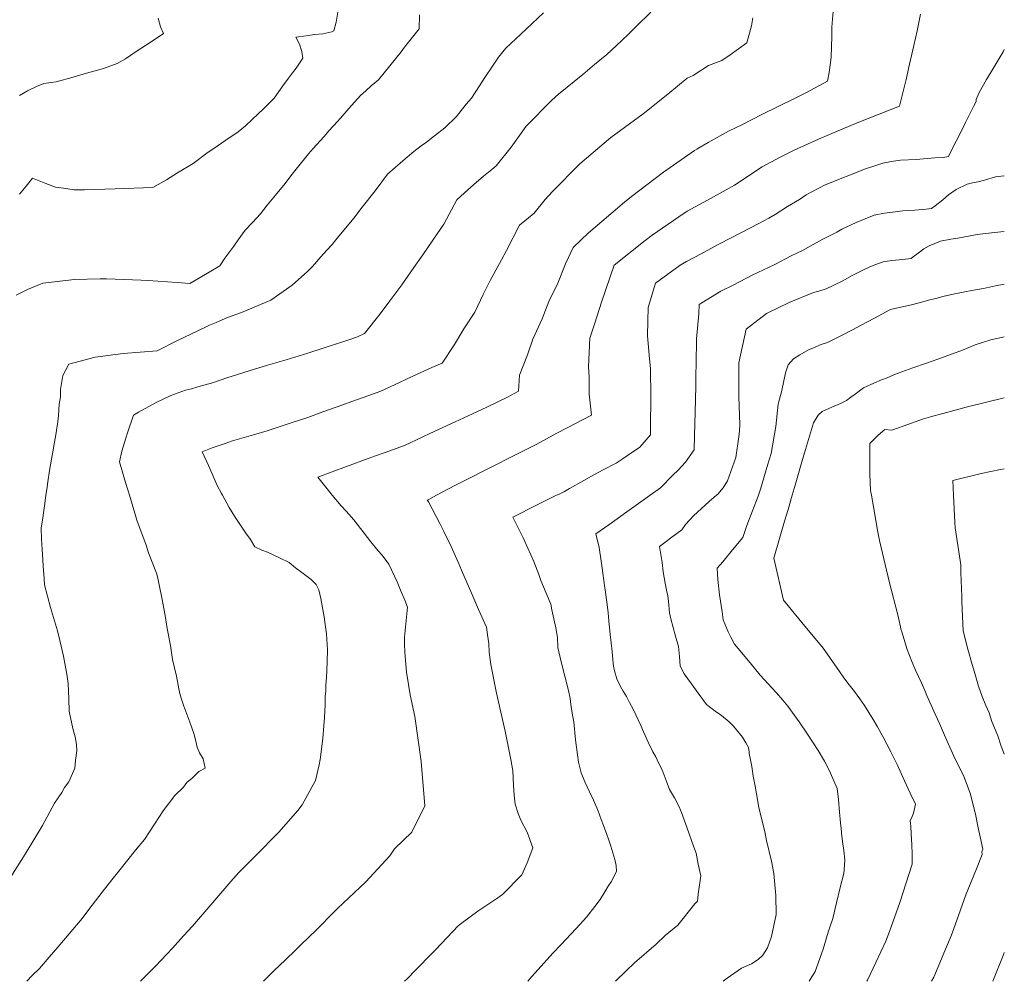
# Model space of a CAD drawing. Header units: inches. Extents: x 11351264 to 11356330, y 6702313 to 6706468.
# Tile 101 of 160: x 11355952 to 11356330, y 6702313 to 6702683. Entities that reach past the tile are written whole.
import ezdxf

# ---------------------------------------------------------------- set-up
doc = ezdxf.new("R2010")
doc.units = ezdxf.units.IN
doc.header["$MEASUREMENT"] = 0
doc.layers.add('Shumate_Contours_clip1', color=7, linetype='Continuous', lineweight=0)

msp = doc.modelspace()

# ---------------------------------------------------------------- linework, layer by layer
at = {"layer": 'Shumate_Contours_clip1'}
for points, elevation in [([(11356264.89, 6702689.21), (11356264.11, 6702679.9), (11356264.03, 6702676.31), (11356263.78, 6702668.43), (11356263.02, 6702662.5), (11356262.46, 6702659.12), (11356254.09, 6702654.72), (11356250, 6702652.67), (11356237.22, 6702646.32), (11356229.7, 6702642.59), (11356224.39, 6702639.98), (11356216.6, 6702635.58), (11356212.64, 6702633.34), (11356212.16, 6702633.04), (11356211.36, 6702632.55), (11356199.35, 6702624.26), (11356187.13, 6702614.89), (11356184.35, 6702612.72), (11356175.62, 6702605.21), (11356170.6, 6702600.86), (11356164.64, 6702595.29), (11356161.73, 6702588.96), (11356158.77, 6702581.56), (11356155.37, 6702574.44), (11356152.76, 6702567.89), (11356149.18, 6702560), (11356147.12, 6702554.06), (11356144.08, 6702546.15), (11356143.62, 6702540.03), (11356139.46, 6702537.79), (11356131.45, 6702533.84), (11356127.58, 6702532.09), (11356119.36, 6702528.3), (11356109.6, 6702523.74), (11356106.85, 6702522.44), (11356099.86, 6702519.16), (11356092.46, 6702516.48), (11356088.71, 6702515.13), (11356085.91, 6702514.1), (11356077.58, 6702511.06), (11356066.54, 6702506.99), (11356071.63, 6702500.52), (11356072.07, 6702500), (11356075.53, 6702495.96), (11356077.39, 6702493.91), (11356080.4, 6702490.52), (11356082.9, 6702487.26), (11356084.32, 6702485.49), (11356086.86, 6702482.11), (11356089.54, 6702478.84), (11356091.21, 6702476.97), (11356093.87, 6702473.55), (11356095.99, 6702468.92), (11356096.97, 6702466.73), (11356098.29, 6702463.53), (11356099.91, 6702459.67), (11356100.97, 6702457), (11356100.46, 6702451.94), (11356099.84, 6702445.51), (11356099.88, 6702442.98), (11356099.92, 6702439.54), (11356100.6, 6702432.07), (11356101.34, 6702427.25), (11356102.05, 6702423.32), (11356103.78, 6702415.04), (11356106.19, 6702397.68), (11356107.63, 6702380.67), (11356102.67, 6702370.58), (11356096.06, 6702364.09), (11356094.22, 6702361.44), (11356085.03, 6702351.48), (11356074.07, 6702341.25), (11356072.64, 6702339.8), (11356066.19, 6702333.17), (11356059.94, 6702327.2), (11356057.91, 6702325.18), (11356054.08, 6702321.53), (11356049.66, 6702317.19), (11356047.18, 6702314.81), (11356045.64, 6702313.21)], 1376), ([(11356153.28, 6702685.42), (11356144.51, 6702677.3), (11356138.75, 6702671.85), (11356136.01, 6702668.42), (11356133.61, 6702664.99), (11356130.77, 6702660.58), (11356128.66, 6702657.41), (11356125.6, 6702652.67), (11356123.59, 6702650.29), (11356119.79, 6702645.54), (11356115.34, 6702641.28), (11356111.37, 6702638.12), (11356108.28, 6702635.75), (11356106.27, 6702634.28), (11356103.46, 6702632.14), (11356099.25, 6702628.6), (11356096.22, 6702626.04), (11356093.25, 6702623.41), (11356088.55, 6702616.97), (11356083.59, 6702610.72), (11356080.34, 6702606.48), (11356073.51, 6702598.18), (11356072.04, 6702596.35), (11356068.6, 6702592.64), (11356064.5, 6702587.98), (11356062.54, 6702586.03), (11356056.65, 6702580.77), (11356048.48, 6702574.98), (11356037.19, 6702570.22), (11356031.78, 6702568.41), (11356027.46, 6702566.38), (11356024.95, 6702565.37), (11356019.86, 6702562.93), (11356017.97, 6702562.06), (11356012.37, 6702559.36), (11356004.81, 6702555.53), (11355991.7, 6702554.49), (11355980.93, 6702553.14), (11355970.82, 6702550.36), (11355968.58, 6702546), (11355967.66, 6702540.64), (11355967.67, 6702537.88), (11355967.09, 6702535.01), (11355966.91, 6702530.73), (11355966.66, 6702528.39), (11355965.94, 6702524), (11355965.2, 6702519.61), (11355964.72, 6702516.75), (11355964.23, 6702513.93), (11355963.44, 6702509.49), (11355962.8, 6702505.13), (11355962.35, 6702502.28), (11355962.04, 6702500), (11355961.6, 6702496.82), (11355961.17, 6702494.15), (11355960.81, 6702491.34), (11355960.19, 6702487.38), (11355960.38, 6702483.31), (11355960.61, 6702479.23), (11355960.84, 6702475.15), (11355960.98, 6702472.83), (11355961.33, 6702468.07), (11355961.43, 6702465.54), (11355963.79, 6702456.87), (11355966.42, 6702447.89), (11355967.38, 6702444.24), (11355968.8, 6702438.17), (11355970.07, 6702431.23), (11355970.6, 6702427.66), (11355970.85, 6702421.82), (11355970.97, 6702417), (11355971.51, 6702414.67), (11355972.02, 6702412.13), (11355972.55, 6702409.93), (11355973.23, 6702407.22), (11355973.75, 6702404.21), (11355973.86, 6702401.8), (11355973.42, 6702398.06), (11355973.09, 6702395.15), (11355970.79, 6702389.92), (11355969.19, 6702387.69), (11355968.14, 6702385.75), (11355965.34, 6702381.65), (11355960.68, 6702373.09), (11355954.08, 6702362.02), (11355948.61, 6702353.41)], 1382), ([(11356105.55, 6702684.73), (11356105.47, 6702679.34), (11356102.36, 6702675.41), (11356099.8, 6702672.19), (11356098.5, 6702670.49), (11356094.23, 6702665.06), (11356089.8, 6702659.75), (11356087.09, 6702657.38), (11356085.02, 6702655.44), (11356082.89, 6702653.64), (11356078.42, 6702648.65), (11356076.16, 6702645.94), (11356074.1, 6702643.65), (11356070.94, 6702640.26), (11356068.78, 6702637.76), (11356064.68, 6702633.24), (11356062.99, 6702631.22), (11356058.66, 6702625.96), (11356056.22, 6702622.83), (11356053.96, 6702619.85), (11356050.32, 6702615.36), (11356047.06, 6702611.54), (11356044.44, 6702608.23), (11356041.45, 6702604.87), (11356038.58, 6702601.88), (11356035.88, 6702598.17), (11356034.24, 6702595.82), (11356030.76, 6702591.11), (11356028.89, 6702588.27), (11356024.82, 6702585.73), (11356021.97, 6702584.07), (11356017.31, 6702581.43), (11356012.47, 6702581.83), (11356001.29, 6702582.53), (11355998.64, 6702582.75), (11355985.36, 6702583.2), (11355982.84, 6702583.15), (11355973.02, 6702583.01), (11355960.85, 6702581.54), (11355954.99, 6702579.09), (11355950.65, 6702576.97)], 1384), ([(11356074.5, 6702687.18), (11356073.63, 6702681.82), (11356072.63, 6702678.53), (11356071.92, 6702678.13), (11356068.48, 6702677.42), (11356065.28, 6702677.14), (11356062, 6702676.58), (11356058.14, 6702676.07), (11356059.55, 6702673.34), (11356060.43, 6702670.62), (11356060.76, 6702668.01), (11356058.18, 6702664.19), (11356056.84, 6702662.35), (11356055.24, 6702660.34), (11356053.1, 6702657.34), (11356049.79, 6702652.67), (11356046.94, 6702649.85), (11356045.61, 6702648.54), (11356041.46, 6702644.58), (11356038.78, 6702642.06), (11356035.97, 6702639.69), (11356031.23, 6702636.48), (11356026.16, 6702633.02), (11356024.37, 6702631.9), (11356018.56, 6702627.53), (11356012.65, 6702623.89), (11356008.41, 6702621.25), (11356003.14, 6702618.37), (11355988.69, 6702617.81), (11355976.81, 6702617.48), (11355972.92, 6702617.48), (11355968.83, 6702618), (11355965.74, 6702618.4), (11355961.97, 6702619.81), (11355956.93, 6702621.88), (11355954.38, 6702618.89), (11355951.88, 6702615.69)], 1386), ([(11356194.57, 6702685.76), (11356188.75, 6702680.07), (11356186.19, 6702677.53), (11356183.18, 6702674.66), (11356177.56, 6702669.46), (11356172.86, 6702665.56), (11356168.38, 6702661.76), (11356159.05, 6702654.23), (11356156.53, 6702651.89), (11356146.57, 6702641.91), (11356140.79, 6702633.84), (11356135.06, 6702626.61), (11356133.46, 6702625.23), (11356130.26, 6702622.62), (11356126.54, 6702619.5), (11356122.96, 6702616.32), (11356119.99, 6702613.61), (11356114.94, 6702604.24), (11356112.38, 6702600.47), (11356106.94, 6702592.39), (11356103.49, 6702587.57), (11356098.81, 6702580.91), (11356094.21, 6702574.81), (11356090.55, 6702569.79), (11356084.52, 6702562.22), (11356081.72, 6702560.94), (11356078.41, 6702559.76), (11356068.55, 6702556.52), (11356062.69, 6702554.66), (11356054.37, 6702552.14), (11356047.21, 6702550), (11356040.12, 6702547.84), (11356031.6, 6702545.1), (11356026.11, 6702543.23), (11356020.44, 6702541.68), (11356018, 6702540.97), (11356015.63, 6702540.45), (11356009.98, 6702538.33), (11356004.1, 6702535.53), (11355997.66, 6702531.91), (11355995.65, 6702530.78), (11355993.33, 6702523.98), (11355992.71, 6702521.93), (11355991.22, 6702516.92), (11355990.33, 6702512.91), (11355992.62, 6702504.98), (11355993.57, 6702502.13), (11355994.21, 6702500), (11355996.25, 6702493.13), (11355996.96, 6702490.49), (11356000.55, 6702480.83), (11356001.43, 6702477.93), (11356004.5, 6702470.03), (11356005.06, 6702468.16), (11356005.52, 6702465.6), (11356006.62, 6702460.56), (11356007.85, 6702453.84), (11356008.65, 6702448.78), (11356009.85, 6702442.27), (11356010.64, 6702436.95), (11356012.24, 6702430.48), (11356013.17, 6702425.69), (11356013.59, 6702423.34), (11356014.09, 6702421.63), (11356015.09, 6702418.91), (11356016.23, 6702415.89), (11356017.4, 6702412.84), (11356018.92, 6702408.45), (11356019.69, 6702405.56), (11356020.1, 6702403.27), (11356021.02, 6702400.97), (11356022.47, 6702398.66), (11356023.19, 6702395.19), (11356020.79, 6702393.79), (11356018.24, 6702391.29), (11356016.19, 6702389.63), (11356014.93, 6702387.87), (11356011.62, 6702384.6), (11356007.07, 6702378.68), (11356003.79, 6702373.67), (11355999.98, 6702367.76), (11355996.49, 6702363.65), (11355990.04, 6702355.58), (11355987.36, 6702352.21), (11355983.7, 6702347.46), (11355978.57, 6702340.78), (11355975.93, 6702337.31), (11355971.02, 6702331.42), (11355966.55, 6702326.37), (11355963.27, 6702322.43), (11355959.53, 6702318.14), (11355956.81, 6702315.43), (11355954.69, 6702313.21)], 1380), ([(11356298.16, 6702684.87), (11356296.81, 6702678.52), (11356295.59, 6702672.84), (11356293.54, 6702664.02), (11356292.71, 6702660.37), (11356290.06, 6702649.61), (11356286.52, 6702648.18), (11356282.27, 6702646.5), (11356278.03, 6702644.82), (11356273.77, 6702643.21), (11356263.16, 6702638.65), (11356258.93, 6702636.95), (11356249.65, 6702632.63), (11356244.22, 6702629.96), (11356237.34, 6702626.27), (11356233.58, 6702623.88), (11356228.47, 6702620.39), (11356226.61, 6702619.21), (11356223.53, 6702617.48), (11356216.28, 6702613.48), (11356208.42, 6702609.17), (11356205.22, 6702607.01), (11356195.01, 6702599.99), (11356192.32, 6702597.93), (11356180.46, 6702588.4), (11356175.5, 6702574.27), (11356172.94, 6702566.19), (11356171.09, 6702560.36), (11356170.5, 6702549.41), (11356170.82, 6702545.57), (11356170.79, 6702538.93), (11356171.65, 6702530.81), (11356165.51, 6702527.66), (11356158.38, 6702523.84), (11356150.46, 6702519.5), (11356143.53, 6702516.07), (11356139.99, 6702514.33), (11356134.96, 6702511.77), (11356129.57, 6702509.06), (11356125.91, 6702507.15), (11356119.2, 6702503.72), (11356112.15, 6702500), (11356109.22, 6702498.46), (11356108.91, 6702498.31), (11356108.58, 6702498.19), (11356108.72, 6702498.03), (11356108.78, 6702497.94), (11356108.84, 6702497.85), (11356109.03, 6702497.48), (11356113.4, 6702489.22), (11356114.93, 6702486.15), (11356117.73, 6702480.3), (11356120.43, 6702474.28), (11356121.79, 6702471.23), (11356125.69, 6702462.09), (11356128.32, 6702456.11), (11356131.33, 6702449.37), (11356131.73, 6702446.41), (11356132.22, 6702443.02), (11356132.42, 6702439.77), (11356133.03, 6702434.94), (11356135.23, 6702423.98), (11356136.85, 6702416.71), (11356138.52, 6702409.31), (11356140.67, 6702398.48), (11356141.43, 6702394.11), (11356141.71, 6702388.54), (11356142.04, 6702384.75), (11356142.33, 6702381.29), (11356143.51, 6702377.69), (11356144.59, 6702375.17), (11356146.93, 6702370.5), (11356149.22, 6702364.49), (11356146.93, 6702358.8), (11356144.99, 6702354.11), (11356137.47, 6702346.56), (11356135.74, 6702345.25), (11356128.08, 6702340.13), (11356122.15, 6702335.78), (11356120.53, 6702334.51), (11356111.86, 6702325.41), (11356110.38, 6702323.87), (11356104.29, 6702317.76), (11356100.77, 6702314.07), (11356099.87, 6702313.21)], 1374), ([(11356005.2, 6702683.36), (11356006.01, 6702680.06), (11356007.18, 6702677.46), (11356004.73, 6702675.78), (11356000.3, 6702672.88), (11355997.48, 6702671.1), (11355994.73, 6702669.22), (11355992.61, 6702667.75), (11355989.45, 6702665.93), (11355984.16, 6702664.05), (11355981.91, 6702663.46), (11355977.66, 6702662.3), (11355972.44, 6702660.69), (11355966.02, 6702658.87), (11355963.99, 6702658.62), (11355961.24, 6702658.34), (11355958.35, 6702657.18), (11355954.93, 6702655.45), (11355951.86, 6702653.69)], 1388), ([(11356233.67, 6702683.49), (11356233.17, 6702680.5), (11356231.44, 6702673.92), (11356224.98, 6702669.32), (11356221.83, 6702667.13), (11356216.69, 6702665.25), (11356210.75, 6702661.39), (11356208.5, 6702660.3), (11356201.11, 6702654.13), (11356191.52, 6702646.68), (11356179.09, 6702637.57), (11356176.53, 6702635.33), (11356167.21, 6702627.35), (11356156.62, 6702616.66), (11356153.94, 6702613.72), (11356149.72, 6702608.44), (11356146.7, 6702606), (11356144.05, 6702603.85), (11356138.99, 6702594.07), (11356137.08, 6702590.54), (11356132.82, 6702582.51), (11356130.09, 6702577.25), (11356126.87, 6702570.36), (11356122.67, 6702563.95), (11356119.06, 6702557.97), (11356114.28, 6702550.86), (11356110.34, 6702549.08), (11356104.45, 6702546.38), (11356100.55, 6702544.6), (11356097.94, 6702543.4), (11356090.78, 6702540.07), (11356082.19, 6702537), (11356079.61, 6702536.08), (11356076.13, 6702534.82), (11356068.47, 6702532.04), (11356062.74, 6702529.94), (11356055.91, 6702527.75), (11356047.03, 6702524.85), (11356041.84, 6702523.22), (11356036.44, 6702521.71), (11356033.76, 6702520.92), (11356030.86, 6702519.88), (11356025.93, 6702518.31), (11356022.08, 6702516.74), (11356024.46, 6702511.51), (11356025.88, 6702508.22), (11356027.91, 6702503.77), (11356029.51, 6702500.64), (11356029.87, 6702500), (11356032.51, 6702495.33), (11356034.56, 6702491.99), (11356038.92, 6702485.51), (11356040.63, 6702482.97), (11356042.38, 6702480.2), (11356045.01, 6702478.88), (11356047.21, 6702478.18), (11356051.76, 6702476.04), (11356055.51, 6702474.23), (11356057.96, 6702472.19), (11356060.37, 6702470.38), (11356064, 6702467.7), (11356065.84, 6702465.79), (11356066.94, 6702463.7), (11356067.73, 6702460.32), (11356068.99, 6702453.34), (11356069.4, 6702450.29), (11356069.81, 6702446.76), (11356070.21, 6702440.63), (11356070.11, 6702436.1), (11356069.97, 6702432.67), (11356069.83, 6702429.98), (11356069.66, 6702427.01), (11356069.57, 6702424.92), (11356069.39, 6702422.73), (11356069.29, 6702419.45), (11356069.07, 6702414.6), (11356068.85, 6702411.39), (11356068.44, 6702406.49), (11356067.46, 6702398.42), (11356067.01, 6702396.46), (11356065.65, 6702390.42), (11356060.51, 6702381.1), (11356058.83, 6702378.85), (11356051.5, 6702370.52), (11356042.47, 6702361.37), (11356037.93, 6702356.86), (11356036.18, 6702355.02), (11356033.13, 6702351.55), (11356026.24, 6702343.49), (11356018.35, 6702334.41), (11356014.95, 6702330.71), (11356010.64, 6702325.91), (11356004.19, 6702319.09), (11356002.64, 6702317.48), (11355998.37, 6702313.21)], 1378), ([(11356330.36, 6702671.29), (11356329.88, 6702670.49), (11356326.11, 6702664.1), (11356323.55, 6702659.86), (11356320.66, 6702654.88), (11356319.56, 6702652.11), (11356319.5, 6702651.41), (11356318.49, 6702649.46), (11356316.98, 6702646.34), (11356315.42, 6702643.24), (11356313.85, 6702640.15), (11356311.8, 6702636.08), (11356310.34, 6702633.13), (11356308.88, 6702630.26), (11356306.88, 6702629.87), (11356303.71, 6702629.7), (11356296.51, 6702629.12), (11356290.5, 6702628.84), (11356287.84, 6702628.38), (11356283.66, 6702627.72), (11356281.37, 6702626.92), (11356277.08, 6702625.49), (11356261.48, 6702619.35), (11356254.24, 6702615.45), (11356251.61, 6702613.76), (11356247.02, 6702611.02), (11356242.31, 6702608), (11356239.84, 6702606.54), (11356235.97, 6702604.54), (11356229.33, 6702600.99), (11356220.92, 6702596.71), (11356218.69, 6702595.56), (11356213.8, 6702592.88), (11356208.28, 6702589.92), (11356205.83, 6702588.52), (11356196.28, 6702581.51), (11356193.52, 6702572.16), (11356193.4, 6702567.1), (11356193.17, 6702561.34), (11356193.97, 6702552.43), (11356194.41, 6702548.78), (11356194.53, 6702537.73), (11356194.41, 6702526.28), (11356194.39, 6702523.24), (11356190.28, 6702518.48), (11356185.55, 6702515.29), (11356183.55, 6702513.94), (11356181.16, 6702512.31), (11356176.25, 6702509.79), (11356172.62, 6702507.82), (11356168.72, 6702505.72), (11356163.32, 6702502.61), (11356161.29, 6702501.48), (11356159.29, 6702500.48), (11356158.3, 6702500), (11356150.81, 6702496.33), (11356141.52, 6702491.6), (11356145.4, 6702483.64), (11356147.28, 6702479.68), (11356149.55, 6702474.63), (11356151.43, 6702469.6), (11356152.29, 6702467.24), (11356154.24, 6702462.36), (11356156.03, 6702458.22), (11356156.49, 6702456.04), (11356158.02, 6702449.01), (11356158.61, 6702445.37), (11356158.71, 6702441.51), (11356159.99, 6702436.02), (11356161.5, 6702430.45), (11356162.84, 6702424.93), (11356163.47, 6702421.9), (11356163.74, 6702419.57), (11356164.47, 6702415.54), (11356164.9, 6702412.94), (11356165.55, 6702405.99), (11356166.28, 6702400.25), (11356166.76, 6702397.43), (11356167.71, 6702393.38), (11356169.11, 6702389.9), (11356170.99, 6702386.1), (11356172.48, 6702382.78), (11356174.16, 6702378.96), (11356175.46, 6702375.41), (11356176.29, 6702373.11), (11356177.6, 6702369.69), (11356178.22, 6702367.79), (11356179.08, 6702365.19), (11356179.92, 6702362.62), (11356180.66, 6702360), (11356181.22, 6702357.75), (11356181.36, 6702355.42), (11356179.23, 6702351.46), (11356178.17, 6702349.74), (11356176.9, 6702347.54), (11356174.98, 6702344.61), (11356173.05, 6702341.91), (11356169.82, 6702337.85), (11356165.77, 6702333.49), (11356159.88, 6702327.19), (11356157.01, 6702324.13), (11356148.8, 6702315.04), (11356147.28, 6702313.21)], 1372), ([(11356330.36, 6702622.82), (11356327.04, 6702622.42), (11356322.7, 6702621.1), (11356320.29, 6702620.5), (11356318.08, 6702620.07), (11356316.1, 6702619.64), (11356311.82, 6702617.53), (11356308.91, 6702615.46), (11356306.79, 6702613.63), (11356303.77, 6702611.25), (11356302.4, 6702610.18), (11356300.33, 6702610.01), (11356295.97, 6702609.66), (11356291.42, 6702609.34), (11356286.42, 6702608.71), (11356284.32, 6702608.47), (11356280.41, 6702607.68), (11356273.45, 6702604.88), (11356267.96, 6702602.32), (11356266, 6702601.21), (11356260.32, 6702598.29), (11356255.8, 6702595.72), (11356252.8, 6702594.13), (11356248.46, 6702592.03), (11356242.11, 6702588.76), (11356233.46, 6702584.58), (11356231.31, 6702583.49), (11356226.13, 6702580.83), (11356221.42, 6702578.47), (11356215.84, 6702574.99), (11356213.15, 6702573.36), (11356212.91, 6702569.76), (11356212.07, 6702560.21), (11356211.92, 6702550.39), (11356211.82, 6702546.37), (11356211.77, 6702542.01), (11356211.58, 6702531.92), (11356211.3, 6702523.02), (11356211.18, 6702517.53), (11356207.8, 6702512.69), (11356205.08, 6702509.63), (11356203.02, 6702507.76), (11356198.23, 6702502.83), (11356194.27, 6702500), (11356191.6, 6702498.09), (11356185.28, 6702493.68), (11356178.31, 6702488.67), (11356173.43, 6702485.22), (11356174.6, 6702479.96), (11356175.4, 6702474.69), (11356175.79, 6702472.05), (11356176.66, 6702465.28), (11356177.05, 6702462.83), (11356177.73, 6702458.04), (11356178.13, 6702454.9), (11356178.41, 6702451.71), (11356178.89, 6702446.53), (11356179.28, 6702443.27), (11356179.65, 6702440.01), (11356179.94, 6702436.74), (11356180.11, 6702434.34), (11356180.6, 6702432.5), (11356181.39, 6702429.52), (11356182.8, 6702426.5), (11356183.92, 6702424.77), (11356185.19, 6702422.63), (11356186.34, 6702420.36), (11356187.7, 6702417.86), (11356190.63, 6702411.53), (11356191.69, 6702409.16), (11356193.52, 6702405.19), (11356195.23, 6702401.46), (11356196.4, 6702399.43), (11356197.49, 6702397.23), (11356198.87, 6702394.52), (11356200.02, 6702391.45), (11356200.76, 6702389.36), (11356201.63, 6702386.91), (11356203.58, 6702383.77), (11356205.54, 6702380.01), (11356205.93, 6702378.99), (11356206.25, 6702378.15), (11356208.44, 6702372.02), (11356210.88, 6702365.11), (11356211.92, 6702362.5), (11356212.75, 6702358.24), (11356213.78, 6702353.8), (11356212.77, 6702346.7), (11356212.5, 6702344.06), (11356212.2, 6702343.81), (11356211.46, 6702343.05), (11356204.93, 6702334.85), (11356200.02, 6702330.84), (11356196.61, 6702327.51), (11356188.2, 6702320.31), (11356185.09, 6702317.18), (11356180.91, 6702313.21)], 1370), ([(11356330.36, 6702601.45), (11356326.55, 6702601.07), (11356319.99, 6702600.26), (11356312.44, 6702598.82), (11356309.83, 6702598.49), (11356305.9, 6702597.66), (11356301.46, 6702595.9), (11356299.47, 6702594.77), (11356297.22, 6702593.08), (11356295.39, 6702591.65), (11356294.56, 6702590.99), (11356291.33, 6702590.69), (11356287.17, 6702590.24), (11356283.78, 6702589.68), (11356280.64, 6702588.54), (11356278.44, 6702587.69), (11356276.03, 6702586.51), (11356271.85, 6702584.44), (11356268.01, 6702582.33), (11356261.87, 6702579.32), (11356259.06, 6702578.53), (11356257.09, 6702578.02), (11356247.63, 6702574.1), (11356238.97, 6702569.83), (11356231.18, 6702563.83), (11356228.39, 6702550.87), (11356228.28, 6702537.92), (11356228.67, 6702527.16), (11356228.64, 6702524.83), (11356228.35, 6702522.47), (11356227.23, 6702514.56), (11356223.98, 6702505.62), (11356222.27, 6702502.85), (11356220.27, 6702500.4), (11356219.79, 6702500), (11356216.92, 6702497.63), (11356215.36, 6702496.16), (11356210.94, 6702492.16), (11356207.82, 6702488.75), (11356206.38, 6702486.79), (11356202.59, 6702483.93), (11356199.87, 6702481.82), (11356197.83, 6702480.33), (11356198.2, 6702478.04), (11356198.85, 6702474.19), (11356199.3, 6702470.57), (11356200.04, 6702466.23), (11356200.57, 6702463.58), (11356201, 6702461.41), (11356201.28, 6702459.21), (11356201.72, 6702454.8), (11356202.26, 6702452.56), (11356203.06, 6702449.19), (11356204.04, 6702445.87), (11356205.1, 6702441.91), (11356205.51, 6702438.1), (11356205.81, 6702434.31), (11356207.35, 6702431.43), (11356208.72, 6702429.49), (11356210.12, 6702427.56), (11356212.73, 6702423.99), (11356215.96, 6702419.65), (11356219.2, 6702417), (11356221.62, 6702415.32), (11356224.59, 6702412.88), (11356226.33, 6702411.26), (11356229.77, 6702407.09), (11356230.98, 6702404.92), (11356232.11, 6702403.02), (11356232.25, 6702401.37), (11356232.32, 6702400.9), (11356232.33, 6702400.8), (11356232.79, 6702398.32), (11356233.33, 6702395.72), (11356233.83, 6702392.07), (11356234.56, 6702388.18), (11356235.07, 6702385.27), (11356236.01, 6702380), (11356238.27, 6702370.72), (11356239, 6702367.29), (11356240.95, 6702359.38), (11356241.73, 6702354.7), (11356242.56, 6702346.19), (11356242.67, 6702338.91), (11356240.93, 6702330.4), (11356239.38, 6702326.03), (11356237.56, 6702323.28), (11356235.78, 6702321.65), (11356233.14, 6702319.92), (11356229.32, 6702318.32), (11356223.9, 6702314.37), (11356222.29, 6702313.21)], 1368), ([(11356330.36, 6702581.22), (11356326.94, 6702580.47), (11356322.4, 6702579.54), (11356318.55, 6702578.85), (11356314.58, 6702578.09), (11356310.66, 6702577.27), (11356306.78, 6702576.36), (11356304.55, 6702575.77), (11356302.95, 6702575.4), (11356301.79, 6702575.11), (11356298.56, 6702574.26), (11356295.23, 6702573.39), (11356291.25, 6702572.4), (11356287.15, 6702571.49), (11356286.42, 6702571.25), (11356280.51, 6702568.14), (11356275.11, 6702565.23), (11356271.99, 6702563.61), (11356268.34, 6702561.69), (11356262.38, 6702558.79), (11356259.65, 6702557.8), (11356257.46, 6702556.86), (11356255.16, 6702555.9), (11356251.74, 6702554.05), (11356249.32, 6702552.45), (11356247.25, 6702550.12), (11356246.23, 6702547.06), (11356244.8, 6702540.28), (11356243.5, 6702535.1), (11356242.6, 6702526.43), (11356240.81, 6702516.12), (11356239.54, 6702511.95), (11356236.6, 6702502.31), (11356235.86, 6702500), (11356235.75, 6702499.66), (11356231.45, 6702488.39), (11356229.86, 6702483.76), (11356225.91, 6702479.08), (11356222.14, 6702474.38), (11356220.01, 6702472.03), (11356220.3, 6702467.66), (11356220.87, 6702461.77), (11356221.95, 6702455.24), (11356222.32, 6702452.12), (11356224.29, 6702447.52), (11356225.31, 6702445.49), (11356226.69, 6702442.85), (11356228.09, 6702441.12), (11356232.73, 6702435.56), (11356236.56, 6702430.9), (11356238.24, 6702429.1), (11356240.92, 6702426.09), (11356242.79, 6702424.12), (11356245.2, 6702421.31), (11356247.11, 6702418.98), (11356251.46, 6702412.94), (11356254.73, 6702408.17), (11356258.79, 6702401.95), (11356261.23, 6702397.83), (11356262.15, 6702396.14), (11356263.6, 6702393.25), (11356264.89, 6702390.31), (11356266.19, 6702387.27), (11356266.58, 6702383.13), (11356267.01, 6702378.17), (11356267.43, 6702374.14), (11356267.66, 6702371.94), (11356267.78, 6702370.56), (11356267.79, 6702370.33), (11356267.81, 6702370.18), (11356268.24, 6702366.89), (11356268.74, 6702363.48), (11356269.05, 6702359.94), (11356268.83, 6702356.07), (11356268.71, 6702354.62), (11356267.29, 6702349.26), (11356265.93, 6702343.39), (11356264.42, 6702337.37), (11356263.47, 6702334.36), (11356262.68, 6702332.14), (11356260.69, 6702325.58), (11356257.68, 6702316.99), (11356255.37, 6702313.21)], 1366), ([(11356330.36, 6702560.92), (11356325.21, 6702559.79), (11356322.03, 6702558.72), (11356319.14, 6702557.78), (11356314.24, 6702555.78), (11356304.81, 6702552.36), (11356300.42, 6702550.82), (11356295.21, 6702548.97), (11356288.19, 6702546.45), (11356285.33, 6702545.22), (11356283.2, 6702544.35), (11356280.27, 6702543.14), (11356276.21, 6702541.35), (11356273.01, 6702538.9), (11356271.4, 6702537.68), (11356269.76, 6702536.41), (11356267.43, 6702535.28), (11356264.14, 6702533.9), (11356260.33, 6702532.27), (11356258.83, 6702530.85), (11356257.04, 6702527.87), (11356253.92, 6702517.63), (11356252.53, 6702512.84), (11356249.99, 6702503.85), (11356248.87, 6702500), (11356247.28, 6702494.55), (11356245.9, 6702490.06), (11356241.84, 6702475.87), (11356245.5, 6702459.73), (11356247.32, 6702457.54), (11356253.66, 6702449.71), (11356255.08, 6702448.1), (11356260.81, 6702441.29), (11356266.8, 6702432.63), (11356268.71, 6702429.83), (11356270.73, 6702427.17), (11356272.79, 6702424.54), (11356274.86, 6702421.84), (11356276.68, 6702419.24), (11356280.01, 6702413.83), (11356281.61, 6702410.97), (11356283.64, 6702407.29), (11356286.72, 6702401.47), (11356289.21, 6702396.5), (11356292.04, 6702390.28), (11356294.18, 6702385.47), (11356296.18, 6702381.3), (11356295.49, 6702377.82), (11356294.72, 6702375.93), (11356294.23, 6702374.97), (11356294.32, 6702373.81), (11356294.4, 6702372.83), (11356294.62, 6702369.93), (11356294.78, 6702365.61), (11356294.99, 6702362.14), (11356294.98, 6702358.22), (11356290.27, 6702343.48), (11356286.23, 6702332.42), (11356284.89, 6702328.66), (11356281.01, 6702320.44), (11356277.79, 6702313.6), (11356277.56, 6702313.21)], 1364), ([(11356330.36, 6702537.41), (11356323.47, 6702535.75), (11356315.68, 6702533.88), (11356311.42, 6702532.74), (11356301.98, 6702530.22), (11356299.33, 6702529.34), (11356291.52, 6702526.6), (11356287.11, 6702525.06), (11356284.5, 6702525.25), (11356281.92, 6702523.15), (11356278.64, 6702519.93), (11356278.69, 6702508.09), (11356278.94, 6702501.89), (11356279.27, 6702500), (11356281.75, 6702485.9), (11356282.41, 6702482.6), (11356286.25, 6702466.37), (11356289.39, 6702454.04), (11356290.51, 6702449.52), (11356290.64, 6702448.55), (11356290.93, 6702447.51), (11356293.04, 6702440.7), (11356294.8, 6702436.1), (11356296.21, 6702432.8), (11356298.55, 6702427.93), (11356299.82, 6702424.94), (11356300.63, 6702423.11), (11356303.28, 6702417.07), (11356305.42, 6702412.25), (11356307.33, 6702407.84), (11356309.95, 6702402), (11356311.54, 6702398.62), (11356314.69, 6702392.29), (11356317.24, 6702385.5), (11356319.26, 6702377.42), (11356320.29, 6702372.23), (11356321.04, 6702368.73), (11356322.1, 6702363.99), (11356321.74, 6702362.98), (11356321.81, 6702361.89), (11356319.64, 6702356.47), (11356315.64, 6702346.42), (11356311.46, 6702334.86), (11356309.91, 6702330.63), (11356308.14, 6702326.48), (11356303.32, 6702314.86), (11356302.33, 6702313.21)], 1362), ([(11356330.36, 6702510.23), (11356328.89, 6702509.87), (11356321.48, 6702508.4), (11356310.61, 6702505.68), (11356310.87, 6702500), (11356311.35, 6702489.56), (11356311.51, 6702487.54), (11356313.7, 6702473.26), (11356313.65, 6702470.28), (11356314.07, 6702461.17), (11356313.98, 6702459.09), (11356314.51, 6702447.9), (11356316.33, 6702440.83), (11356318.07, 6702434.92), (11356318.88, 6702432.06), (11356320.45, 6702426.69), (11356321.83, 6702422.71), (11356323.2, 6702419.25), (11356324.51, 6702416.4), (11356325.55, 6702413.13), (11356327.88, 6702407.51), (11356329.06, 6702403.96), (11356330.36, 6702400.46)], 1360), ([(11356330.36, 6702324.3), (11356330.16, 6702323.76), (11356326.01, 6702313.21)], 1360)]:
    msp.add_lwpolyline(points, dxfattribs=dict(at, elevation=elevation))

doc.saveas('drawing.dxf')
